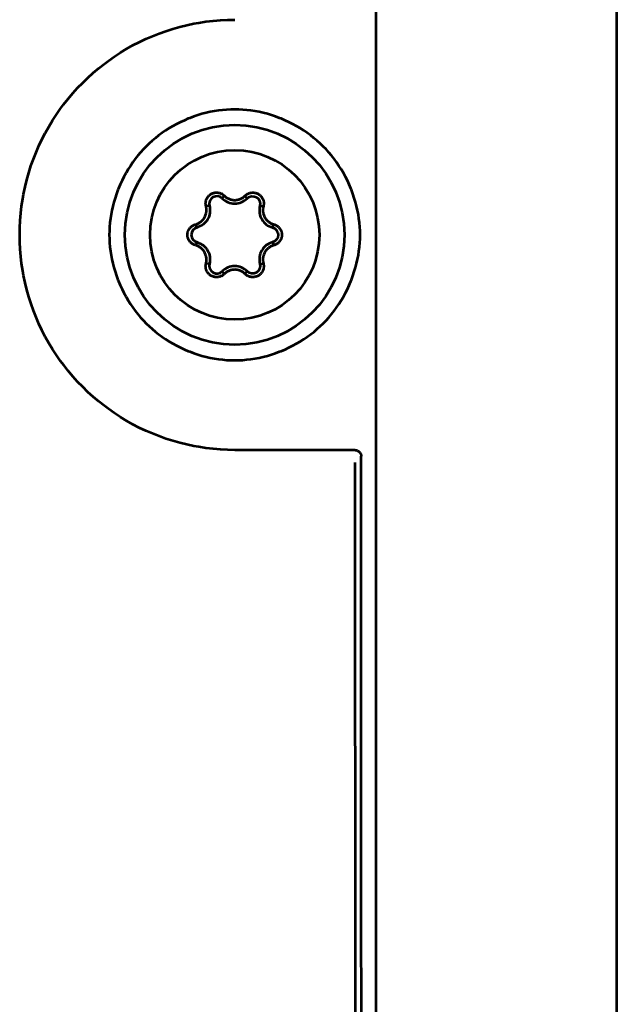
# Model space of a CAD drawing. Header units: millimetres. Extents: x 0 to 820, y 0 to 1200.
# Tile 58 of 81: x 250 to 270, y 884 to 916. Entities that reach past the tile are written whole.
import ezdxf

# ---------------------------------------------------------------- set-up
doc = ezdxf.new("R2010")
doc.units = ezdxf.units.MM
doc.header["$MEASUREMENT"] = 0
doc.layers.add('Layer 1', color=7, linetype='Continuous', lineweight=0)

# ---------------------------------------------------------------- blocks, each defined once
blk = doc.blocks.new('Block_3')
at = {"layer": 'Layer 1', "color": 18, "lineweight": 53, "true_color": 0x010101}
for p, q in [((261.84, 878.309), (261.84, 939.509)), ((269.64, 939.509), (269.64, 878.309)), ((261.154, 901.924), (257.24, 901.924)), ((261.148, 901.519), (261.149, 874.303))]:
    blk.add_line(p, q, dxfattribs=at)
for points in [[(250.253, 908.909), (250.257, 909.141), (250.269, 909.375), (250.289, 909.609), (250.316, 909.842), (250.352, 910.076), (250.381, 910.235), (250.43, 910.466), (250.486, 910.695), (250.55, 910.922), (250.621, 911.146), (250.7, 911.366), (250.785, 911.583), (250.878, 911.797), (250.978, 912.008), (251.086, 912.216), (251.2, 912.421), (251.322, 912.622), (251.45, 912.819), (251.585, 913.011), (251.682, 913.142), (251.828, 913.327), (251.98, 913.506), (252.137, 913.68), (252.3, 913.849), (252.468, 914.012), (252.642, 914.169), (252.822, 914.32), (253.007, 914.466), (253.137, 914.563), (253.33, 914.698), (253.527, 914.827), (253.728, 914.948), (253.933, 915.063), (254.141, 915.17), (254.352, 915.27), (254.566, 915.363), (254.783, 915.448), (255.003, 915.527), (255.227, 915.598), (255.454, 915.662), (255.683, 915.718), (255.914, 915.767), (256.073, 915.796), (256.306, 915.832), (256.54, 915.859), (256.774, 915.879), (257.007, 915.891), (257.24, 915.895)], [(257.24, 912.982), (257.109, 912.98), (256.978, 912.973), (256.845, 912.961), (256.712, 912.945), (256.578, 912.924), (256.444, 912.898), (256.31, 912.868), (256.177, 912.833), (256.044, 912.793), (255.911, 912.749), (255.781, 912.701), (255.733, 912.682), (255.604, 912.627), (255.477, 912.568), (255.352, 912.506), (255.23, 912.439), (255.11, 912.368), (254.994, 912.295), (254.88, 912.217), (254.769, 912.136), (254.663, 912.052), (254.56, 911.966), (254.46, 911.876), (254.364, 911.783), (254.272, 911.688), (254.182, 911.588), (254.095, 911.485), (254.011, 911.378), (253.931, 911.268), (253.853, 911.155), (253.779, 911.038), (253.708, 910.918), (253.642, 910.796), (253.579, 910.672), (253.52, 910.545), (253.465, 910.416), (253.446, 910.367), (253.397, 910.236), (253.353, 910.104), (253.314, 909.971), (253.279, 909.838), (253.248, 909.704), (253.223, 909.57), (253.202, 909.436), (253.186, 909.303), (253.174, 909.171), (253.167, 909.04), (253.165, 908.909)], [(261.315, 908.909), (261.312, 909.04), (261.305, 909.171), (261.294, 909.303), (261.278, 909.436), (261.257, 909.57), (261.231, 909.704), (261.201, 909.837), (261.166, 909.971), (261.126, 910.104), (261.082, 910.236), (261.033, 910.367), (261.014, 910.416), (260.959, 910.545), (260.901, 910.671), (260.838, 910.796), (260.771, 910.918), (260.7, 911.038), (260.626, 911.155), (260.549, 911.268), (260.468, 911.378), (260.384, 911.485), (260.297, 911.588), (260.207, 911.688), (260.115, 911.783), (260.019, 911.876), (259.92, 911.965), (259.816, 912.052), (259.71, 912.136), (259.599, 912.217), (259.486, 912.294), (259.369, 912.368), (259.25, 912.439), (259.127, 912.506), (259.003, 912.568), (258.876, 912.627), (258.747, 912.682), (258.699, 912.701), (258.568, 912.749), (258.436, 912.793), (258.303, 912.833), (258.169, 912.868), (258.035, 912.898), (257.901, 912.924), (257.767, 912.945), (257.634, 912.961), (257.501, 912.973), (257.37, 912.98), (257.24, 912.982)], [(257.24, 901.924), (257.008, 901.928), (256.774, 901.94), (256.54, 901.96), (256.307, 901.987), (256.073, 902.023), (255.915, 902.052), (255.684, 902.1), (255.455, 902.157), (255.228, 902.221), (255.004, 902.292), (254.783, 902.37), (254.566, 902.456), (254.352, 902.548), (254.141, 902.648), (253.933, 902.756), (253.728, 902.87), (253.527, 902.992), (253.33, 903.121), (253.137, 903.256), (253.006, 903.353), (252.821, 903.498), (252.642, 903.65), (252.468, 903.807), (252.3, 903.97), (252.137, 904.138), (251.98, 904.312), (251.828, 904.491), (251.683, 904.676), (251.585, 904.807), (251.45, 905), (251.322, 905.197), (251.2, 905.398), (251.085, 905.603), (250.978, 905.811), (250.878, 906.022), (250.785, 906.236), (250.7, 906.453), (250.622, 906.673), (250.55, 906.897), (250.486, 907.124), (250.43, 907.353), (250.381, 907.585), (250.352, 907.743), (250.317, 907.977), (250.289, 908.21), (250.269, 908.444), (250.257, 908.677), (250.253, 908.909)], [(253.165, 908.909), (253.167, 908.779), (253.174, 908.648), (253.185, 908.515), (253.202, 908.382), (253.222, 908.249), (253.248, 908.115), (253.278, 907.981), (253.313, 907.848), (253.353, 907.715), (253.397, 907.583), (253.446, 907.452), (253.465, 907.403), (253.52, 907.274), (253.579, 907.147), (253.641, 907.022), (253.708, 906.9), (253.779, 906.781), (253.853, 906.664), (253.93, 906.55), (254.011, 906.44), (254.095, 906.333), (254.182, 906.23), (254.272, 906.131), (254.364, 906.035), (254.46, 905.943), (254.559, 905.853), (254.663, 905.766), (254.769, 905.682), (254.88, 905.602), (254.993, 905.524), (255.11, 905.45), (255.23, 905.38), (255.352, 905.313), (255.477, 905.25), (255.604, 905.192), (255.732, 905.137), (255.78, 905.118), (255.911, 905.069), (256.044, 905.025), (256.177, 904.986), (256.31, 904.951), (256.444, 904.92), (256.578, 904.895), (256.712, 904.874), (256.845, 904.858), (256.978, 904.846), (257.109, 904.839), (257.239, 904.837)], [(257.24, 904.837), (257.37, 904.839), (257.501, 904.846), (257.634, 904.858), (257.767, 904.874), (257.901, 904.895), (258.035, 904.92), (258.169, 904.951), (258.303, 904.986), (258.436, 905.025), (258.568, 905.069), (258.699, 905.118), (258.747, 905.137), (258.875, 905.192), (259.002, 905.25), (259.127, 905.313), (259.249, 905.38), (259.369, 905.45), (259.486, 905.524), (259.599, 905.602), (259.71, 905.682), (259.817, 905.766), (259.92, 905.853), (260.019, 905.943), (260.115, 906.035), (260.207, 906.131), (260.297, 906.23), (260.384, 906.333), (260.468, 906.44), (260.549, 906.55), (260.626, 906.664), (260.7, 906.781), (260.771, 906.9), (260.838, 907.022), (260.9, 907.147), (260.959, 907.274), (261.014, 907.403), (261.033, 907.452), (261.082, 907.583), (261.126, 907.715), (261.166, 907.847), (261.201, 907.981), (261.231, 908.115), (261.257, 908.249), (261.278, 908.382), (261.294, 908.515), (261.305, 908.648), (261.312, 908.779), (261.315, 908.909)], [(261.154, 901.924), (261.167, 901.923), (261.181, 901.921), (261.196, 901.918), (261.21, 901.912), (261.226, 901.906), (261.241, 901.897), (261.256, 901.888), (261.271, 901.876), (261.285, 901.864), (261.293, 901.855), (261.306, 901.841), (261.317, 901.826), (261.327, 901.811), (261.335, 901.796), (261.342, 901.781), (261.347, 901.766), (261.351, 901.752), (261.353, 901.738), (261.354, 901.724)], [(261.359, 878.854), (261.357, 879.949), (261.356, 882.236), (261.355, 884.523), (261.354, 885.715), (261.354, 888.002), (261.354, 890.289), (261.354, 892.576), (261.354, 894.863), (261.354, 897.15), (261.354, 899.437), (261.354, 901.724)]]:
    blk.add_lwpolyline(points, dxfattribs=at)
blk.add_open_spline([(260.807, 908.909), (260.807, 910.88), (259.21, 912.477), (257.24, 912.477), (255.269, 912.477), (253.672, 910.88), (253.672, 908.909), (253.672, 906.939), (255.269, 905.342), (257.24, 905.342), (259.21, 905.342), (260.807, 906.939), (260.807, 908.909)], degree=3, knots=[0, 0, 0, 0, 1, 1, 1, 2, 2, 2, 3, 3, 3, 4, 4, 4, 4], dxfattribs=at)
blk = doc.blocks.new('Block_33')
at = {"layer": 'Layer 1', "color": 18, "lineweight": 53, "true_color": 0x010101}
for p, q in [((256.836, 910.091), (256.902, 910.18)), ((257.643, 910.091), (257.577, 910.18)), ((256.418, 909.849), (256.308, 909.836)), ((258.061, 909.849), (258.171, 909.836)), ((256.015, 909.151), (255.971, 909.252)), ((258.464, 909.151), (258.508, 909.252)), ((256.015, 908.668), (255.971, 908.566)), ((258.464, 908.668), (258.508, 908.566)), ((256.418, 907.97), (256.308, 907.982)), ((258.061, 907.97), (258.171, 907.982)), ((256.902, 907.639), (256.836, 907.728)), ((257.577, 907.639), (257.643, 907.728))]:
    blk.add_line(p, q, dxfattribs=at)
for points in [[(256.308, 909.836), (256.303, 909.858), (256.299, 909.88), (256.297, 909.902), (256.297, 909.906), (256.296, 909.929), (256.297, 909.951), (256.299, 909.973), (256.302, 909.995), (256.303, 910), (256.308, 910.021), (256.315, 910.043), (256.322, 910.064), (256.332, 910.084), (256.342, 910.103), (256.354, 910.122), (256.356, 910.127), (256.369, 910.145), (256.384, 910.162), (256.399, 910.179), (256.415, 910.194), (256.419, 910.197), (256.436, 910.211), (256.454, 910.224), (256.473, 910.236), (256.493, 910.247), (256.513, 910.256), (256.534, 910.264), (256.539, 910.266), (256.561, 910.272), (256.582, 910.277), (256.604, 910.281), (256.627, 910.283), (256.649, 910.284), (256.654, 910.284), (256.676, 910.283), (256.699, 910.281), (256.72, 910.277), (256.742, 910.272), (256.747, 910.271), (256.768, 910.264), (256.789, 910.256), (256.809, 910.247), (256.828, 910.236), (256.847, 910.224), (256.851, 910.222), (256.869, 910.209), (256.886, 910.195), (256.902, 910.179)], [(256.902, 910.179), (256.921, 910.162), (256.941, 910.145), (256.945, 910.142), (256.966, 910.126), (256.988, 910.112), (257.01, 910.099), (257.033, 910.087), (257.056, 910.076), (257.08, 910.067), (257.105, 910.059), (257.13, 910.052), (257.155, 910.047), (257.162, 910.046), (257.188, 910.043), (257.214, 910.04), (257.24, 910.04)], [(257.24, 910.04), (257.265, 910.04), (257.291, 910.043), (257.317, 910.046), (257.324, 910.047), (257.349, 910.052), (257.374, 910.059), (257.399, 910.067), (257.423, 910.076), (257.446, 910.087), (257.469, 910.099), (257.492, 910.112), (257.513, 910.126), (257.534, 910.142), (257.538, 910.145), (257.558, 910.162), (257.577, 910.179)], [(257.577, 910.179), (257.593, 910.195), (257.61, 910.209), (257.628, 910.222), (257.632, 910.224), (257.651, 910.236), (257.67, 910.247), (257.691, 910.256), (257.711, 910.264), (257.733, 910.27), (257.737, 910.272), (257.759, 910.277), (257.781, 910.28), (257.803, 910.283), (257.825, 910.284), (257.83, 910.284), (257.852, 910.283), (257.875, 910.281), (257.897, 910.277), (257.918, 910.272), (257.94, 910.266), (257.945, 910.264), (257.966, 910.256), (257.986, 910.247), (258.006, 910.236), (258.025, 910.224), (258.043, 910.212), (258.06, 910.197), (258.064, 910.194), (258.08, 910.178), (258.096, 910.162), (258.11, 910.145), (258.123, 910.127), (258.126, 910.123), (258.137, 910.104), (258.148, 910.084), (258.157, 910.063), (258.164, 910.043), (258.171, 910.021), (258.176, 910), (258.177, 909.995), (258.181, 909.973), (258.183, 909.951), (258.183, 909.929), (258.183, 909.906), (258.182, 909.903), (258.18, 909.88), (258.176, 909.858), (258.171, 909.837)], [(255.971, 909.252), (255.996, 909.26), (256.02, 909.268), (256.044, 909.278), (256.049, 909.281), (256.072, 909.292), (256.095, 909.305), (256.117, 909.319), (256.137, 909.334), (256.157, 909.35), (256.177, 909.368), (256.195, 909.386), (256.212, 909.405), (256.216, 909.411), (256.232, 909.431), (256.247, 909.453), (256.261, 909.475), (256.273, 909.497), (256.284, 909.521), (256.294, 909.545), (256.296, 909.551), (256.304, 909.576), (256.311, 909.601), (256.316, 909.626), (256.32, 909.651), (256.323, 909.677), (256.324, 909.703), (256.324, 909.729), (256.322, 909.755), (256.322, 909.76), (256.319, 909.786), (256.314, 909.811), (256.308, 909.836)], [(258.171, 909.836), (258.165, 909.811), (258.161, 909.786), (258.157, 909.76), (258.157, 909.755), (258.155, 909.729), (258.155, 909.703), (258.156, 909.677), (258.159, 909.652), (258.163, 909.626), (258.168, 909.601), (258.175, 909.576), (258.183, 909.551), (258.186, 909.545), (258.195, 909.521), (258.206, 909.497), (258.219, 909.474), (258.232, 909.453), (258.247, 909.431), (258.263, 909.411), (258.267, 909.405), (258.284, 909.386), (258.303, 909.368), (258.322, 909.35), (258.342, 909.334), (258.363, 909.319), (258.384, 909.305), (258.407, 909.292), (258.43, 909.281), (258.435, 909.278), (258.459, 909.268), (258.484, 909.26), (258.508, 909.252)], [(255.971, 908.566), (255.95, 908.573), (255.929, 908.58), (255.925, 908.582), (255.905, 908.591), (255.885, 908.602), (255.866, 908.614), (255.848, 908.627), (255.831, 908.641), (255.814, 908.656), (255.811, 908.659), (255.796, 908.675), (255.782, 908.692), (255.768, 908.711), (255.757, 908.729), (255.754, 908.734), (255.744, 908.753), (255.735, 908.774), (255.727, 908.795), (255.72, 908.816), (255.715, 908.838), (255.711, 908.86), (255.711, 908.865), (255.709, 908.887), (255.708, 908.909), (255.709, 908.932), (255.711, 908.954), (255.711, 908.959), (255.715, 908.981), (255.72, 909.003), (255.727, 909.024), (255.735, 909.045), (255.744, 909.065), (255.754, 909.085), (255.757, 909.089), (255.768, 909.108), (255.782, 909.126), (255.796, 909.143), (255.811, 909.16), (255.814, 909.163), (255.831, 909.178), (255.848, 909.192), (255.866, 909.205), (255.885, 909.217), (255.905, 909.227), (255.925, 909.237), (255.929, 909.238), (255.95, 909.246), (255.971, 909.252)], [(258.508, 909.252), (258.529, 909.246), (258.551, 909.238), (258.554, 909.237), (258.575, 909.227), (258.594, 909.217), (258.613, 909.205), (258.631, 909.192), (258.648, 909.178), (258.665, 909.163), (258.668, 909.16), (258.683, 909.144), (258.697, 909.126), (258.711, 909.108), (258.722, 909.089), (258.725, 909.085), (258.735, 909.065), (258.745, 909.045), (258.752, 909.024), (258.759, 909.003), (258.764, 908.981), (258.768, 908.959), (258.769, 908.954), (258.771, 908.932), (258.771, 908.909), (258.771, 908.887), (258.769, 908.865), (258.768, 908.86), (258.764, 908.837), (258.759, 908.816), (258.752, 908.794), (258.745, 908.774), (258.735, 908.753), (258.725, 908.734), (258.722, 908.729), (258.71, 908.71), (258.697, 908.692), (258.683, 908.675), (258.668, 908.659), (258.665, 908.656), (258.648, 908.641), (258.631, 908.626), (258.613, 908.614), (258.594, 908.602), (258.575, 908.592), (258.554, 908.582), (258.551, 908.581), (258.529, 908.573), (258.508, 908.566)], [(256.308, 907.982), (256.314, 908.007), (256.319, 908.033), (256.322, 908.058), (256.323, 908.064), (256.324, 908.09), (256.324, 908.116), (256.323, 908.142), (256.321, 908.167), (256.317, 908.193), (256.311, 908.218), (256.304, 908.243), (256.296, 908.268), (256.294, 908.274), (256.284, 908.298), (256.273, 908.322), (256.261, 908.344), (256.247, 908.366), (256.232, 908.388), (256.217, 908.408), (256.212, 908.413), (256.195, 908.433), (256.177, 908.451), (256.157, 908.468), (256.138, 908.485), (256.117, 908.5), (256.095, 908.513), (256.072, 908.527), (256.049, 908.538), (256.044, 908.54), (256.02, 908.55), (255.996, 908.559), (255.971, 908.566)], [(258.508, 908.566), (258.484, 908.559), (258.459, 908.55), (258.436, 908.54), (258.43, 908.538), (258.407, 908.526), (258.384, 908.513), (258.363, 908.5), (258.342, 908.484), (258.322, 908.468), (258.303, 908.451), (258.285, 908.433), (258.267, 908.413), (258.263, 908.408), (258.247, 908.387), (258.232, 908.366), (258.219, 908.344), (258.206, 908.321), (258.195, 908.298), (258.185, 908.274), (258.183, 908.267), (258.175, 908.243), (258.168, 908.218), (258.162, 908.193), (258.159, 908.167), (258.156, 908.142), (258.155, 908.116), (258.155, 908.09), (258.156, 908.064), (258.157, 908.058), (258.16, 908.033), (258.165, 908.007), (258.171, 907.982)], [(256.902, 907.639), (256.886, 907.624), (256.869, 907.61), (256.866, 907.607), (256.848, 907.594), (256.829, 907.583), (256.809, 907.572), (256.789, 907.563), (256.768, 907.555), (256.747, 907.548), (256.742, 907.547), (256.72, 907.542), (256.699, 907.538), (256.676, 907.536), (256.654, 907.535), (256.649, 907.535), (256.627, 907.536), (256.605, 907.538), (256.582, 907.542), (256.561, 907.547), (256.539, 907.553), (256.519, 907.561), (256.514, 907.563), (256.493, 907.572), (256.473, 907.583), (256.455, 907.594), (256.436, 907.607), (256.432, 907.61), (256.415, 907.625), (256.399, 907.64), (256.384, 907.656), (256.37, 907.674), (256.357, 907.692), (256.345, 907.711), (256.342, 907.715), (256.332, 907.735), (256.323, 907.755), (256.315, 907.776), (256.308, 907.797), (256.307, 907.802), (256.302, 907.824), (256.299, 907.845), (256.297, 907.868), (256.296, 907.89), (256.297, 907.912), (256.299, 907.935), (256.3, 907.939), (256.303, 907.96), (256.308, 907.982)], [(258.171, 907.982), (258.176, 907.961), (258.18, 907.938), (258.18, 907.935), (258.182, 907.912), (258.183, 907.89), (258.182, 907.867), (258.18, 907.846), (258.177, 907.823), (258.172, 907.802), (258.171, 907.797), (258.164, 907.776), (258.156, 907.755), (258.147, 907.735), (258.137, 907.715), (258.135, 907.711), (258.123, 907.692), (258.11, 907.674), (258.095, 907.656), (258.08, 907.64), (258.064, 907.625), (258.047, 907.61), (258.043, 907.607), (258.025, 907.594), (258.005, 907.583), (257.986, 907.572), (257.966, 907.563), (257.961, 907.561), (257.94, 907.553), (257.918, 907.547), (257.896, 907.542), (257.875, 907.538), (257.852, 907.536), (257.83, 907.535), (257.825, 907.535), (257.803, 907.536), (257.781, 907.538), (257.759, 907.542), (257.737, 907.547), (257.733, 907.548), (257.711, 907.555), (257.69, 907.563), (257.67, 907.572), (257.651, 907.583), (257.632, 907.594), (257.613, 907.607), (257.61, 907.61), (257.593, 907.624), (257.577, 907.639)], [(257.24, 907.779), (257.214, 907.778), (257.188, 907.776), (257.162, 907.773), (257.155, 907.771), (257.13, 907.766), (257.105, 907.759), (257.081, 907.751), (257.057, 907.742), (257.033, 907.732), (257.01, 907.72), (256.988, 907.707), (256.966, 907.692), (256.945, 907.677), (256.941, 907.673), (256.921, 907.657), (256.902, 907.639)], [(257.577, 907.639), (257.558, 907.657), (257.538, 907.674), (257.534, 907.677), (257.513, 907.693), (257.491, 907.707), (257.469, 907.72), (257.446, 907.732), (257.423, 907.742), (257.399, 907.752), (257.374, 907.759), (257.349, 907.766), (257.324, 907.771), (257.317, 907.772), (257.291, 907.776), (257.265, 907.778), (257.24, 907.779)]]:
    blk.add_lwpolyline(points, dxfattribs=at)
blk.add_open_spline([(259.99, 908.909), (259.99, 910.428), (258.758, 911.659), (257.24, 911.659), (255.721, 911.659), (254.489, 910.428), (254.489, 908.909), (254.489, 907.391), (255.721, 906.159), (257.24, 906.159), (258.758, 906.159), (259.99, 907.391), (259.99, 908.909)], degree=3, knots=[0, 0, 0, 0, 1, 1, 1, 2, 2, 2, 3, 3, 3, 4, 4, 4, 4], dxfattribs=at)
for points in [[(256.534, 910.13), (256.437, 910.074), (256.389, 909.958), (256.418, 909.849)], [(256.836, 910.091), (256.756, 910.171), (256.633, 910.187), (256.534, 910.13)], [(257.643, 910.091), (257.723, 910.171), (257.847, 910.187), (257.945, 910.13)], [(257.945, 910.13), (258.043, 910.074), (258.09, 909.959), (258.061, 909.849)], [(256.418, 909.849), (256.457, 909.703), (256.437, 909.547), (256.361, 909.417)], [(256.836, 910.091), (256.943, 909.984), (257.088, 909.923), (257.24, 909.923)], [(257.24, 909.923), (257.391, 909.923), (257.536, 909.984), (257.643, 910.091)], [(258.061, 909.849), (258.022, 909.703), (258.042, 909.547), (258.118, 909.417)], [(256.015, 909.151), (255.906, 909.122), (255.829, 909.022), (255.829, 908.909)], [(256.361, 909.417), (256.286, 909.285), (256.161, 909.19), (256.015, 909.151)], [(258.118, 909.417), (258.194, 909.285), (258.318, 909.19), (258.464, 909.151)], [(258.464, 909.151), (258.573, 909.122), (258.65, 909.023), (258.65, 908.909)], [(255.829, 908.909), (255.829, 908.796), (255.906, 908.697), (256.015, 908.668)], [(258.65, 908.909), (258.65, 908.796), (258.573, 908.697), (258.464, 908.668)], [(256.015, 908.668), (256.161, 908.629), (256.286, 908.533), (256.361, 908.402)], [(258.464, 908.668), (258.318, 908.629), (258.194, 908.533), (258.118, 908.402)], [(256.361, 908.402), (256.437, 908.271), (256.457, 908.116), (256.418, 907.97)], [(258.118, 908.402), (258.042, 908.271), (258.022, 908.116), (258.061, 907.97)], [(256.418, 907.97), (256.389, 907.86), (256.437, 907.745), (256.535, 907.688)], [(257.24, 907.895), (257.088, 907.895), (256.943, 907.835), (256.836, 907.728)], [(257.643, 907.728), (257.536, 907.835), (257.391, 907.895), (257.24, 907.895)], [(258.061, 907.97), (258.09, 907.86), (258.043, 907.745), (257.945, 907.688)], [(256.535, 907.688), (256.633, 907.632), (256.756, 907.648), (256.837, 907.728)], [(257.945, 907.688), (257.847, 907.632), (257.723, 907.648), (257.643, 907.728)]]:
    blk.add_open_spline(points, degree=3, dxfattribs=at)

msp = doc.modelspace()

# ---------------------------------------------------------------- block references
at = {"layer": 'Layer 1'}
for name in ['Block_3', 'Block_33']:
    msp.add_blockref(name, (0, 0), dxfattribs=at)

doc.saveas('drawing.dxf')
